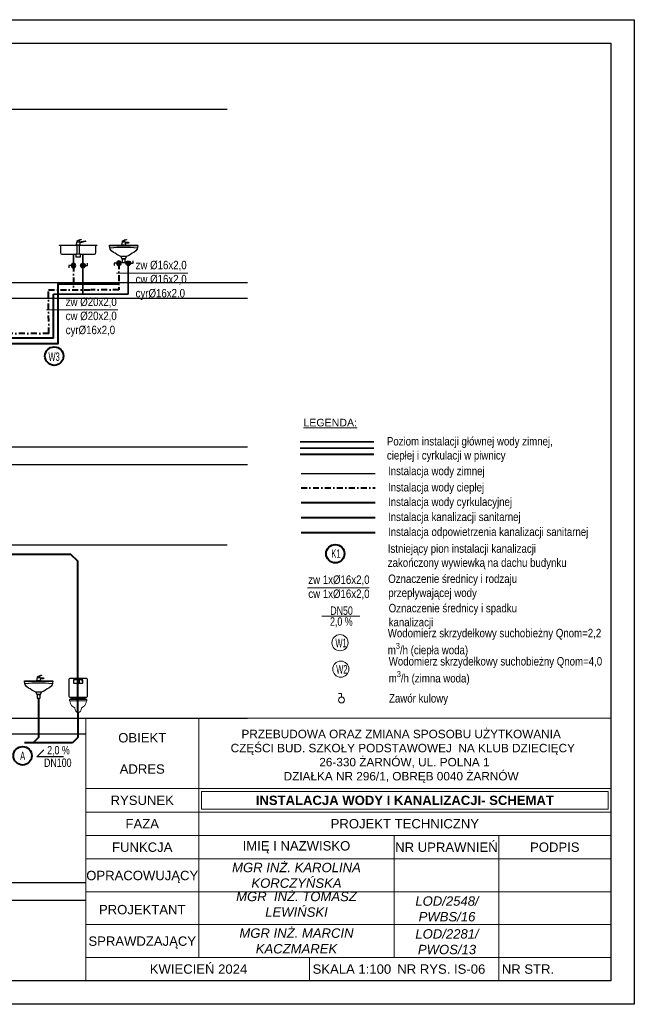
# Model space of a CAD drawing. Header units: millimetres. Extents: x 168402 to 202341, y 205146 to 229271.
# Tile 12 of 56: x 170060 to 171372, y 214673 to 216773. Entities that reach past the tile are written whole.
import ezdxf
from ezdxf.lldxf.tags import DXFTag

# ---------------------------------------------------------------- set-up
doc = ezdxf.new("R2010")
doc.units = ezdxf.units.MM
doc.linetypes.add('DASHDOT', pattern=[25.4, 12.7, -6.35, 0, -6.35])
doc.linetypes.add('DASHED', pattern=[19.05, 12.7, -6.35])
doc.layers.get('0').update_dxf_attribs({"lineweight": 0})
for name, color, linetype, lineweight in [('_IS_ks_opis', 154, 'Continuous', 13), ('_IS_ks_woda zimna', 5, 'Continuous', 30), ('_woda.ciepła', 1, 'DASHED', 35), ('_woda.urzadzenia', 140, 'Continuous', 18), ('_woda.zimna', 5, 'Continuous', 35), ('IS_Klimatyzator', 4, 'Continuous', 25), ('IS_Konstrukcja (Rozwinięcie)', 251, 'Continuous', 25), ('IS_Odbiornik2', 4, 'Continuous', 25), ('IS_Wanna', 4, 'Continuous', 25), ('IS_Wpust', 4, 'Continuous', 25), ('LINIA CIENKA', 7, 'Continuous', 13), ('OPISY', 251, 'Continuous', 9)]:
    doc.layers.add(name, color=color, linetype=linetype, lineweight=lineweight)
doc.layers.add('IS_Armatura_Wodociag', color=7, linetype='SOLID', true_color=0x000000)
doc.layers.add('IS_Opisy_działek_Kanalizacja', color=7, linetype='SOLID', true_color=0x000000)
for name, color, linetype in [('IS_Ciepła_woda', 1, 'DASHDOT'), ('IS_Kanalizacja_sanitarna_grawitacyjna', 15, 'SOLID'), ('IS_Zimna_woda', 5, 'SOLID')]:
    doc.layers.add(name, color=color, linetype=linetype)
doc.styles.add('NewStyle1', font='arial.ttf')
doc.styles.add('simplex', font='arial.ttf')
doc.styles.get("Standard").update_dxf_attribs({"font": 'ARIALN.TTF', "width": 0.75})
tags = doc.linetypes.add('DASH', pattern=[15, 10, -5]).pattern_tags.tags
tags[6:7] = [DXFTag(74, 4), DXFTag(75, 0), DXFTag(340, '0'), DXFTag(46, 0.0), DXFTag(50, 0.0), DXFTag(44, 0.0), DXFTag(45, 0.0)]
tags[4:5] = [DXFTag(74, 4), DXFTag(75, 0), DXFTag(340, '0'), DXFTag(46, 0.0), DXFTag(50, 0.0), DXFTag(44, 0.0), DXFTag(45, 0.0)]
tags = doc.linetypes.add('SOLID', pattern=[10, 10, 0]).pattern_tags.tags
tags[6:7] = [DXFTag(74, 4), DXFTag(75, 0), DXFTag(340, '0'), DXFTag(46, 0.0), DXFTag(50, 0.0), DXFTag(44, 0.0), DXFTag(45, 0.0)]
tags[4:5] = [DXFTag(74, 4), DXFTag(75, 0), DXFTag(340, '0'), DXFTag(46, 0.0), DXFTag(50, 0.0), DXFTag(44, 0.0), DXFTag(45, 0.0)]

# ---------------------------------------------------------------- blocks, each defined once
blk = doc.blocks.new('16_SANInstalationLeafType_Zlewozmywak2K_00000000-0000-0000-0000-000000000000_ExportItem')
at = {"layer": 'IS_Wpust', "lineweight": -2, "extrusion": (0, 0, -1)}
blk.add_lwpolyline([(0.4, 0.125), (-0.4, 0.125), (-0.4, 0.115), (0.4, 0.115)], close=True, dxfattribs=at)
at = {"layer": 'IS_Wpust', "lineweight": -2}
blk.add_lwpolyline([(-0.05, -0.065), (-0.05, -0.125), (0.05, -0.125), (0.05, -0.065)], close=True, dxfattribs=at)
for points in [[(-0.38, 0.115), (-0.38, 0.04), (-0.38, 0.07), (-0.38, -0.035), (-0.38, -0.055), (-0.37, -0.065), (-0.35, -0.065), (-0.2, -0.065), (-0.24, -0.065), (-0.05, -0.065), (-0.03, -0.065), (-0.02, -0.055), (-0.02, -0.035), (-0.02, 0.035), (-0.02, 0.01), (-0.02, 0.115)], [(0.02, 0.115), (0.02, 0.04), (0.02, 0.07), (0.02, -0.035), (0.02, -0.055), (0.03, -0.065), (0.05, -0.065), (0.2, -0.065), (0.16, -0.065), (0.35, -0.065), (0.37, -0.065), (0.38, -0.055), (0.38, -0.035), (0.38, 0.035), (0.38, 0.01), (0.38, 0.115)]]:
    blk.add_open_spline(points, degree=3, knots=[0, 0, 0, 0, 1, 1, 1, 2, 2, 2, 3, 3, 3, 4, 4, 4, 5, 5, 5, 5], dxfattribs=at)
blk = doc.blocks.new('16_SANInstalationLeafType_BateriaStojacaRuchWyl_00000000-0000-0000-0000-000000000000_ExportItem')
at = {"layer": 'IS_Odbiornik2', "lineweight": -2, "extrusion": (0, 0, -1)}
blk.add_lwpolyline([(0.018, -0.06), (0.003, 0.01), (-0.042, 0.01), (-0.172, 0.035), (-0.182, 0.02), (-0.182, 0.015), (-0.182, 0.015), (-0.167, 0.01), (-0.167, 0.015), (-0.052, -0.02), (-0.062, -0.06)], close=True, dxfattribs=at)
at = {"layer": 'IS_Odbiornik2', "lineweight": -2, "extrusion": (-0.316228, 0.948683, 0), "elevation": -0.039}
blk.add_lwpolyline([(-0.179, 0), (-0.163, 0)], dxfattribs=at)
at = {"layer": 'IS_Odbiornik2', "lineweight": -2}
blk.add_open_spline([(-0.003, 0.01), (-0.003, 0.02), (-0.003, 0.03), (0.002, 0.035), (0.012, 0.04), (0.072, 0.06), (0.082, 0.06), (0.087, 0.06), (0.087, 0.055), (0.082, 0.055), (0.062, 0.05), (0.052, 0.045), (0.047, 0.04), (0.042, 0.035), (0.042, 0.03), (0.042, 0.01)], degree=3, knots=[0, 0, 0, 0, 1, 1, 1, 2, 2, 2, 3, 3, 3, 4, 4, 4, 5, 5, 5, 5], dxfattribs=at)
blk = doc.blocks.new('16_SANInstalationLeafType_UmywalkaPojedyncza_00000000-0000-0000-0000-000000000000_ExportItem')
at = {"layer": 'IS_Wanna', "lineweight": -2, "extrusion": (0, 1, 0), "elevation": 0.175}
blk.add_lwpolyline([(0.3, 0), (-0.3, 0)], dxfattribs=at)
at = {"layer": 'IS_Wanna', "lineweight": -2}
for points in [[(-0.06, -0.055), (-0.04, -0.105), (0.04, -0.105), (0.06, -0.055)], [(-0.03, -0.105), (-0.03, -0.185), (0.03, -0.185), (0.03, -0.105)]]:
    blk.add_lwpolyline(points, close=True, dxfattribs=at)
blk.add_open_spline([(-0.3, 0.17), (-0.3, 0.12), (-0.29, 0.07), (-0.215, 0.03), (-0.175, 0.015), (-0.125, -0.04), (-0.06, -0.055), (-0.025, -0.055), (0.01, -0.055), (0.06, -0.055), (0.13, -0.04), (0.175, 0.015), (0.215, 0.03), (0.29, 0.07), (0.3, 0.12), (0.3, 0.175), (0.3, 0.185), (0.3, 0.185), (0.29, 0.185), (0.04, 0.185), (-0.05, 0.185), (-0.29, 0.185), (-0.3, 0.185), (-0.3, 0.185), (-0.3, 0.17)], degree=3, knots=[0, 0, 0, 0, 1, 1, 1, 2, 2, 2, 3, 3, 3, 4, 4, 4, 5, 5, 5, 6, 6, 6, 7, 7, 7, 8, 8, 8, 8], dxfattribs=at)
blk.add_open_spline([(-0.285, 0.125), (-0.1, 0.15), (0.11, 0.15), (0.28, 0.125)], degree=3, dxfattribs=at)
blk = doc.blocks.new('16_SANInstalationLeafType_BateriaStojaca_00000000-0000-0000-0000-000000000000_ExportItem')
at = {"layer": 'IS_Odbiornik2', "lineweight": -2, "extrusion": (0, 0, -1)}
blk.add_lwpolyline([(0.04078, -0.06), (0.02578, 0.01), (-0.01922, 0.01), (-0.10422, 0.005), (-0.10922, -0.01), (-0.09922, -0.015), (-0.09922, -0.02), (-0.08422, -0.02), (-0.08422, -0.015), (-0.02922, -0.02), (-0.03922, -0.06)], close=True, dxfattribs=at)
at = {"layer": 'IS_Odbiornik2', "lineweight": -2, "extrusion": (0, 1, 0), "elevation": -0.015}
blk.add_lwpolyline([(-0.09922, 0), (-0.08422, 0)], dxfattribs=at)
at = {"layer": 'IS_Odbiornik2', "lineweight": -2}
blk.add_open_spline([(-0.02578, 0.01), (-0.02578, 0.02), (-0.02578, 0.03), (-0.02078, 0.035), (-0.01078, 0.04), (0.04922, 0.06), (0.05922, 0.06), (0.06422, 0.06), (0.06422, 0.055), (0.05922, 0.055), (0.03922, 0.05), (0.02922, 0.045), (0.02422, 0.04), (0.01922, 0.035), (0.01922, 0.03), (0.01922, 0.01)], degree=3, knots=[0, 0, 0, 0, 1, 1, 1, 2, 2, 2, 3, 3, 3, 4, 4, 4, 5, 5, 5, 5], dxfattribs=at)
blk = doc.blocks.new('16_SANInstalationLeafType_MiskaUstWiszaca_00000000-0000-0000-0000-000000000000_ExportItem')
at = {"layer": 'IS_Klimatyzator', "lineweight": -2}
for points, knots in [([(-0.175, 0.125), (-0.185, 0.125), (-0.185, 0.125), (-0.185, 0.11), (-0.185, 0.1), (-0.185, 0.095), (-0.175, 0.095), (-0.175, 0.01), (-0.125, -0.025), (-0.07, -0.055), (-0.07, -0.115), (-0.035, -0.15), (0, -0.15), (0.035, -0.15), (0.07, -0.115), (0.07, -0.055), (0.12, -0.025), (0.175, 0.01), (0.175, 0.095), (0.185, 0.095), (0.185, 0.1), (0.185, 0.11), (0.185, 0.125), (0.185, 0.125), (0.175, 0.125), (0.05, 0.125), (-0.07, 0.125), (-0.175, 0.125)], [0, 0, 0, 0, 1, 1, 1, 2, 2, 2, 3, 3, 3, 4, 4, 4, 5, 5, 5, 6, 6, 6, 7, 7, 7, 8, 8, 8, 9, 9, 9, 9]), ([(-0.175, 0.125), (-0.17, 0.14), (-0.16, 0.15), (-0.15, 0.15), (0.02, 0.15), (-0.025, 0.15), (0.15, 0.15), (0.16, 0.15), (0.17, 0.14), (0.175, 0.125)], [0, 0, 0, 0, 1, 1, 1, 2, 2, 2, 3, 3, 3, 3])]:
    blk.add_open_spline(points, degree=3, knots=knots, dxfattribs=at)
blk.add_open_spline([(-0.175, 0.095), (-0.055, 0.1), (0.06, 0.1), (0.175, 0.095)], degree=3, dxfattribs=at)
blk = doc.blocks.new('16_SANInstalationLeafType_SpluczkaUstepowaWlotSrodekPodtynk_00000000-0000-0000-0000-000000000000_ExportItem')
at = {"layer": 'IS_Odbiornik2', "lineweight": -2, "extrusion": (1, 0, 0)}
for points, elevation in [([(0.225, 0), (0.225, 0), (0.225, 0)], 0.15), ([(0.195, 0), (0.125, 0)], 0.025), ([(-0.175, 0), (-0.225, 0)], -0.03), ([(-0.175, 0), (-0.225, 0)], 0.03)]:
    blk.add_lwpolyline(points, dxfattribs=dict(at, elevation=elevation))
at = {"layer": 'IS_Odbiornik2', "lineweight": -2}
for points, knots in [([(0.15, 0.225), (0.2, 0.225), (0.2, 0.225), (0.2, 0.175), (0.2, 0.075), (0.2, 0.025), (0.2, -0.125), (0.2, -0.175), (0.2, -0.175), (0.15, -0.175), (0.05, -0.175), (0, -0.175), (-0.15, -0.175), (-0.2, -0.175), (-0.2, -0.175), (-0.2, -0.125), (-0.2, -0.025), (-0.2, 0.075), (-0.2, 0.175), (-0.2, 0.225), (-0.2, 0.225), (-0.15, 0.225), (-0.05, 0.225), (0.05, 0.225), (0.15, 0.225)], [0, 0, 0, 0, 1, 1, 1, 2, 2, 2, 3, 3, 3, 4, 4, 4, 5, 5, 5, 6, 6, 6, 7, 7, 7, 8, 8, 8, 8]), ([(-0.1, 0.175), (-0.1, 0.195), (-0.1, 0.195), (-0.08, 0.195), (-0.02, 0.195), (0, 0.195), (0.08, 0.195), (0.1, 0.195), (0.1, 0.195), (0.1, 0.175), (0.1, 0.16), (0.1, 0.16), (0.1, 0.145), (0.1, 0.125), (0.1, 0.125), (0.08, 0.125), (0.01, 0.125), (0.01, 0.125), (-0.08, 0.125), (-0.1, 0.125), (-0.1, 0.125), (-0.1, 0.145), (-0.1, 0.16), (-0.1, 0.16), (-0.1, 0.175)], [0, 0, 0, 0, 1, 1, 1, 2, 2, 2, 3, 3, 3, 4, 4, 4, 5, 5, 5, 6, 6, 6, 7, 7, 7, 8, 8, 8, 8]), ([(-0.005, 0.19), (-0.005, 0.185), (-0.01, 0.18), (-0.01, 0.175), (-0.01, 0.175), (-0.01, 0.17), (-0.005, 0.17), (0, 0.17), (0, 0.175), (0, 0.175), (0, 0.18), (-0.005, 0.185), (-0.005, 0.19)], [0, 0, 0, 0, 1, 1, 1, 2, 2, 2, 3, 3, 3, 4, 4, 4, 4]), ([(0.005, 0.18), (0.005, 0.175), (0, 0.17), (0, 0.165), (0, 0.165), (0, 0.16), (0.005, 0.16), (0.01, 0.16), (0.01, 0.165), (0.01, 0.165), (0.01, 0.17), (0.005, 0.175), (0.005, 0.18)], [0, 0, 0, 0, 1, 1, 1, 2, 2, 2, 3, 3, 3, 4, 4, 4, 4]), ([(0.015, 0.19), (0.015, 0.185), (0.01, 0.18), (0.01, 0.175), (0.01, 0.175), (0.01, 0.17), (0.015, 0.17), (0.02, 0.17), (0.02, 0.175), (0.02, 0.175), (0.02, 0.18), (0.015, 0.185), (0.015, 0.19)], [0, 0, 0, 0, 1, 1, 1, 2, 2, 2, 3, 3, 3, 4, 4, 4, 4]), ([(0.085, 0.19), (0.085, 0.185), (0.08, 0.18), (0.08, 0.175), (0.08, 0.175), (0.08, 0.17), (0.085, 0.17), (0.09, 0.17), (0.09, 0.175), (0.09, 0.175), (0.09, 0.18), (0.085, 0.185), (0.085, 0.19)], [0, 0, 0, 0, 1, 1, 1, 2, 2, 2, 3, 3, 3, 4, 4, 4, 4])]:
    blk.add_open_spline(points, degree=3, knots=knots, dxfattribs=at)
blk = doc.blocks.new('zawór odcinający')
at = {"layer": '_woda.urzadzenia', "color": 7}
blk.add_line((50, 0), (109, 0), dxfattribs=at)
at = {"layer": '_woda.urzadzenia', "color": 7, "linetype": 'SOLID'}
blk.add_line((109, 0), (109, -50), dxfattribs=at)
blk.add_ellipse((0, 0), major_axis=(0, -50), ratio=1, dxfattribs=at)

msp = doc.modelspace()

# ---------------------------------------------------------------- hatches: boundary and pattern name
at = {"layer": 'IS_Armatura_Wodociag', "ltscale": 10}
h = msp.add_hatch(color=256, dxfattribs=at)
edge = h.paths.add_edge_path()
edge.add_ellipse((170271.7, 216253.3), major_axis=(0, 5), ratio=1, start_angle=0, end_angle=360, ccw=False)
h = msp.add_hatch(color=256, dxfattribs=at)
edge = h.paths.add_edge_path()
edge.add_ellipse((170291.7, 216253.3), major_axis=(-5, 0), ratio=1, start_angle=0, end_angle=360)
h = msp.add_hatch(color=256, dxfattribs=at)
edge = h.paths.add_edge_path()
edge.add_ellipse((170174.7, 216248.3), major_axis=(0, 5), ratio=1, start_angle=0, end_angle=360, ccw=False)
h = msp.add_hatch(color=256, dxfattribs=at)
edge = h.paths.add_edge_path()
edge.add_ellipse((170194.7, 216248.3), major_axis=(-5, 0), ratio=1, start_angle=0, end_angle=360)

# ---------------------------------------------------------------- linework, layer by layer
at = {"lineweight": -3, "ltscale": 4}
for points in [[(171371.7, 216772.8), (171371.7, 214672.8), (168401.7, 214672.8), (168401.7, 216772.8)], [(171321.7, 216722.8), (171321.7, 214722.8), (168501.7, 214722.8), (168501.7, 216722.8)]]:
    msp.add_lwpolyline(points, close=True, dxfattribs=at)
at = {"color": 252, "linetype": 'DASHED', "lineweight": -3, "ltscale": 2, "const_width": 4}
for points in [[(170658, 215872.4), (170816, 215872.4)], [(170658, 215859), (170816, 215859)], [(170658, 215845.7), (170816, 215845.7)]]:
    msp.add_lwpolyline(points, dxfattribs=at)
at = {"ltscale": 4}
for centre in [(170743.5, 215444), (170745.2, 215387.7)]:
    msp.add_circle(centre, 17.2, dxfattribs=at)
at = {"layer": '_IS_ks_opis', "color": 0}
for p, q in [((170266.6, 216232.4), (170418.8, 216232.3)), ((170117.4, 216153.9), (170269.6, 216153.9))]:
    msp.add_line(p, q, dxfattribs=at)
msp.add_lwpolyline([(170674, 215561.4), (170806, 215561.4)], dxfattribs=at)
at = {"layer": '_IS_ks_woda zimna'}
msp.add_line((170660.4, 215805.1), (170818.5, 215805.1), dxfattribs=at)
at = {"layer": '_woda.ciepła', "ltscale": 100}
msp.add_line((170174.7, 216253.3), (170174.7, 216273), dxfattribs=at)
at = {"layer": '_woda.zimna'}
msp.add_line((170194.7, 216253.3), (170194.7, 216273), dxfattribs=at)
for points in [[(170131.9, 216187.1), (170194.7, 216187.1), (170194.7, 216248.3)], [(170291.7, 216253.3), (170291.7, 216187.1)], [(170194.7, 216187.1), (170291.7, 216187.1)]]:
    msp.add_lwpolyline(points, dxfattribs=at)
at = {"layer": 'IS_Armatura_Wodociag', "ltscale": 10}
for p, q in [((170301.7, 216253.3), (170301.7, 216258.3)), ((170169.7, 216248.3), (170164.7, 216248.3)), ((170164.7, 216248.3), (170164.7, 216243.3)), ((170199.7, 216248.3), (170204.7, 216248.3)), ((170204.7, 216248.3), (170204.7, 216253.3)), ((170266.7, 216253.3), (170261.7, 216253.3)), ((170261.7, 216253.3), (170261.7, 216248.3)), ((170296.7, 216253.3), (170301.7, 216253.3))]:
    msp.add_line(p, q, dxfattribs=at)
at = {"layer": 'IS_Armatura_Wodociag', "ltscale": 10, "extrusion": (0, 0, -1)}
for centre in [(170271.7, 216253.3), (170174.7, 216248.3)]:
    msp.add_ellipse(centre, major_axis=(-5, 0), ratio=1, dxfattribs=at)
at = {"layer": 'IS_Armatura_Wodociag', "ltscale": 10}
for centre in [(170291.7, 216253.3), (170194.7, 216248.3)]:
    msp.add_ellipse(centre, major_axis=(-5, 0), ratio=1, dxfattribs=at)
at = {"layer": 'IS_Ciepła_woda', "lineweight": 40}
msp.add_line((170660.4, 215774), (170818.5, 215774), dxfattribs=at)
for points in [[(170174.7, 216248.3), (170174.7, 216197)], [(170271.7, 216253.3), (170271.7, 216197)], [(170121.9, 216103.6), (170121.2, 216197)], [(170121.2, 216197), (170211.9, 216197), (170211.9, 216197)], [(170271.7, 216197), (170211.9, 216197)], [(170121.9, 216103.6), (170121.9, 216103.6), (169879.1, 216103.6)]]:
    msp.add_lwpolyline(points, dxfattribs=at)
at = {"layer": 'IS_Kanalizacja_sanitarna_grawitacyjna', "lineweight": 40, "ltscale": 0.1}
msp.add_line((170660.4, 215710.9), (170818.5, 215710.9), dxfattribs=at)
at = {"layer": 'IS_Kanalizacja_sanitarna_grawitacyjna', "linetype": 'DASH', "lineweight": 40}
msp.add_line((170660.4, 215678.9), (170818.5, 215678.9), dxfattribs=at)
msp.add_lwpolyline([(170183.8, 215295.4), (170183.8, 215617.6), (170169, 215632.4), (168855, 215632.4), (168831.8, 215615.6)], dxfattribs=at)
at = {"layer": 'IS_Kanalizacja_sanitarna_grawitacyjna', "lineweight": 40, "ltscale": 0.1}
for points in [[(170100.3, 215325.8), (170100.3, 215242.2), (170088.8, 215230.8)], [(170183.8, 215295.4), (170183.8, 215242.2), (170172.3, 215230.8)], [(170172.3, 215230.8), (170069.9, 215230.8)]]:
    msp.add_lwpolyline(points, dxfattribs=at)
msp.add_circle((170733.5, 215633.8), 19.6, dxfattribs=at)
at = {"layer": 'IS_Kanalizacja_sanitarna_grawitacyjna', "color": 0, "lineweight": 40, "ltscale": 0.1}
msp.add_circle((170066.1, 215202.9), 19.7, dxfattribs=at)
at = {"layer": 'IS_Konstrukcja (Rozwinięcie)'}
for p, q in [((168734.7, 216212), (170546.4, 216212)), ((168734.7, 216179), (170546.4, 216179)), ((168734.7, 215862), (170546.4, 215862)), ((168734.7, 215824), (170546.4, 215824)), ((168734.7, 215282.8), (170546.4, 215282.8)), ((168734.7, 215249.8), (170200.7, 215249.8)), ((168734.7, 214932.8), (170200.7, 214932.8)), ((168734.7, 214894.8), (170200.7, 214894.8))]:
    msp.add_line(p, q, dxfattribs=at)
for points in [[(168734.7, 216582), (168734.7, 216582), (170503, 216582)], [(168734.7, 215652.8), (168734.7, 215652.8), (170503, 215652.8)]]:
    msp.add_lwpolyline(points, dxfattribs=at)
at = {"layer": 'IS_Opisy_działek_Kanalizacja', "lineweight": 20, "ltscale": 0.1}
msp.add_line((170705, 215500.3), (170785.7, 215500.3), dxfattribs=at)
at = {"layer": 'IS_Opisy_działek_Kanalizacja', "ltscale": 0.1}
msp.add_lwpolyline([(170153.4, 215200.4), (170096.6, 215200.4), (170111.5, 215215.3)], dxfattribs=at)
at = {"layer": 'IS_Zimna_woda', "color": 6, "lineweight": 40, "ltscale": 0.1}
msp.add_line((170660.4, 215742.9), (170818.5, 215742.9), dxfattribs=at)
at = {"layer": 'IS_Zimna_woda', "color": 6, "linetype": 'Continuous', "lineweight": 40, "ltscale": 0.1}
for points in [[(169899.1, 216082.2), (170141.9, 216082.2), (170141.9, 216209.3)], [(170141.9, 216197), (170141.9, 216209.3), (170271.7, 216209.3)]]:
    msp.add_lwpolyline(points, dxfattribs=at)
at = {"layer": 'IS_Zimna_woda', "lineweight": 40, "ltscale": 0.1}
for points in [[(170131.9, 216093.6), (170131.9, 216187.1)], [(170131.9, 216093.6), (170131.9, 216093.6), (169889.1, 216093.6)]]:
    msp.add_lwpolyline(points, dxfattribs=at)
at = {"layer": 'IS_Zimna_woda', "linetype": 'Continuous', "lineweight": 40, "ltscale": 0.1}
msp.add_circle((170133.5, 216055.3), 19.7, dxfattribs=at)
at = {"layer": 'LINIA CIENKA', "color": 0}
for p, q in [((170200.7, 214722.8), (170200.7, 215282.8)), ((170200.7, 215282.8), (171321.7, 215282.8)), ((170442.1, 214772.8), (170442.1, 215282.8)), ((171321.7, 214722.8), (171321.7, 215282.8)), ((170200.7, 215132.8), (171321.7, 215132.8)), ((170200.7, 215132.8), (171321.7, 215132.8)), ((170448.1, 215088.8), (170448.1, 215126.8)), ((170448.1, 215126.8), (171315.7, 215126.8)), ((171315.7, 215126.8), (171315.7, 215088.8)), ((170200.7, 215082.8), (171321.7, 215082.8)), ((170448.1, 215088.8), (171315.7, 215088.8)), ((170200.7, 215032.8), (171321.7, 215032.8)), ((170859.1, 214772.8), (170859.1, 215032.8)), ((171082.2, 214722.8), (171082.2, 215032.8)), ((170200.7, 214982.8), (171321.7, 214982.8)), ((170200.7, 214912.8), (171321.7, 214912.8)), ((170200.7, 214842.8), (171321.7, 214842.8)), ((170442.1, 214842.8), (171321.7, 214842.8)), ((170200.7, 214772.8), (171321.7, 214772.8)), ((170678.7, 214772.8), (170678.7, 214722.8)), ((170200.7, 214722.8), (171321.7, 214722.8))]:
    msp.add_line(p, q, dxfattribs=at)

# ---------------------------------------------------------------- block references
at = {"color": 5, "xscale": 100, "yscale": 100, "zscale": 100}
msp.add_blockref('16_SANInstalationLeafType_MiskaUstWiszaca_00000000-0000-0000-0000-000000000000_ExportItem', (170184.6, 215310.3), dxfattribs=at)
at = {"layer": '_woda.urzadzenia', "color": 0, "xscale": -0.125, "yscale": 0.125, "zscale": 0.125, "rotation": 269.9999999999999}
msp.add_blockref('zawór odcinający', (170746.9, 215321.8), dxfattribs=at)
at = {"layer": 'IS_Odbiornik2', "xscale": 100, "yscale": 100, "zscale": 100}
for name, p in [('16_SANInstalationLeafType_BateriaStojacaRuchWyl_00000000-0000-0000-0000-000000000000_ExportItem', (170182.5, 216298)), ('16_SANInstalationLeafType_BateriaStojaca_00000000-0000-0000-0000-000000000000_ExportItem', (170281.7, 216298)), ('16_SANInstalationLeafType_BateriaStojaca_00000000-0000-0000-0000-000000000000_ExportItem', (170100.3, 215368.8)), ('16_SANInstalationLeafType_SpluczkaUstepowaWlotSrodekPodtynk_00000000-0000-0000-0000-000000000000_ExportItem', (170184.6, 215345.3))]:
    msp.add_blockref(name, p, dxfattribs=at)
at = {"layer": 'IS_Wanna', "xscale": 100, "yscale": 100, "zscale": 100}
for p in [(170281.7, 216273.5), (170100.3, 215344.3)]:
    msp.add_blockref('16_SANInstalationLeafType_UmywalkaPojedyncza_00000000-0000-0000-0000-000000000000_ExportItem', p, dxfattribs=at)
at = {"layer": 'IS_Wpust', "xscale": 100, "yscale": 100, "zscale": 100}
msp.add_blockref('16_SANInstalationLeafType_Zlewozmywak2K_00000000-0000-0000-0000-000000000000_ExportItem', (170184.7, 216279.5), dxfattribs=at)

# ---------------------------------------------------------------- texts
at = {"ltscale": 4, "char_height": 18, "width": 7.087, "attachment_point": 1}
for s, insert in [('W1', (170733.7, 215452.5)), ('W2', (170735.4, 215396.2))]:
    msp.add_mtext(s, dxfattribs=dict(at, insert=insert))
at = {"layer": '_IS_ks_opis', "color": 0, "char_height": 18, "attachment_point": 4, "style": 'NewStyle1'}
for s, insert, width in [('{\\fArial Narrow|b0|i0|c238|p34;zw \\fArial Narrow|b0|i0|c0|p34;%%C\\fArial Narrow|b0|i0|c238|p34;16x2,0\\Pcw \\fArial Narrow|b0|i0|c0|p34;%%C\\fArial Narrow|b0|i0|c238|p34;16x2,0\\Pcyr\\fArial Narrow|b0|i0|c0|p34;%%C\\fArial Narrow|b0|i0|c238|p34;16x2,0}', (170307.3, 216216.8), 117.087), ('{\\fArial Narrow|b0|i0|c238|p34;zw \\fArial Narrow|b0|i0|c0|p34;%%C\\fArial Narrow|b0|i0|c238|p34;20x2,0\\Pcw \\fArial Narrow|b0|i0|c0|p34;%%C\\fArial Narrow|b0|i0|c238|p34;20x2,0\\Pcyr\\fArial Narrow|b0|i0|c0|p34;%%C\\fArial Narrow|b0|i0|c238|p34;16x2,0}', (170158.1, 216138.4), 117.087), ('{\\fArial Narrow|b0|i0|c238|p34;zw 1x%%C16x2,0\\Pcw 1x%%C16x2,0}', (170675.9, 215561.8), 187.989)]:
    msp.add_mtext(s, dxfattribs=dict(at, insert=insert, width=width))
at = {"layer": '_IS_ks_opis', "color": 7, "attachment_point": 4, "style": 'NewStyle1'}
for s, insert, char_height, width in [('{\\LLEGENDA:}', (170665.4, 215913.4), 16.2, 187.989), ('{\\fArial Narrow|b0|i0|c238|p34;Poziom instalacji głównej wody zimnej, ciepłej i cyrkulacji w piwnicy}', (170843.6, 215856), 18, 402.184), ('{\\fArial Narrow|b0|i0|c238|p34;Instalacja wody zimnej}', (170846, 215807.6), 18, 402.184), ('{\\fArial Narrow|b0|i0|c238|p34;Instalacja wody ciepłej}', (170846, 215772.9), 18, 426.231), ('{\\fArial Narrow|b0|i0|c238|p34;Instalacja wody cyrkulacyjnej}', (170846, 215741.8), 18, 426.231), ('{\\fArial Narrow|b0|i0|c238|p34;Instalacja kanalizacji sanitarnej}', (170846, 215709.8), 18, 426.231), ('{\\fArial Narrow|b0|i0|c238|p34;Instalacja odpowietrzenia kanalizacji sanitarnej}', (170846, 215677.9), 18, 426.231), ('{\\fArial Narrow|b0|i0|c238|p34;Istniejący pion instalacji kanalizacji zakończony wywiewką na dachu budynku}', (170845.5, 215627.1), 18, 426.231), ('{\\fArial Narrow|b0|i0|c238|p34;Oznaczenie średnicy i rodzaju przepływającej wody}', (170846.5, 215562.7), 18, 329.893), ('{\\fArial Narrow|b0|i0|c238|p34;Oznaczenie średnicy i spadku kanalizacji}', (170847.4, 215500.1), 18, 349.734), ('\\A1;{\\fArial Narrow|b0|i0|c238|p34;Wodomierz skrzydełkowy suchobieżny Qnom=2,2 m{\\H0.7x;\\S3^ ;}/h (ciepła woda)}', (170845.5, 215443.8), 18, 423.447), ('\\A1;{\\fArial Narrow|b0|i0|c238|p34;Wodomierz skrzydełkowy suchobieżny Qnom=4,0 m{\\H0.7x;\\S3^ ;}/h (zimna woda)}', (170847.5, 215383.6), 18, 423.447), ('\\A1;{\\fArial Narrow|b0|i0|c238|p34;Zawór kulowy}', (170848.1, 215322.7), 18, 423.447)]:
    msp.add_mtext(s, dxfattribs=dict(at, insert=insert, char_height=char_height, width=width))
at = {"layer": 'IS_Kanalizacja_sanitarna_grawitacyjna', "lineweight": 40, "ltscale": 0.1, "insert": (170725, 215643.1), "char_height": 18, "width": 19.657, "attachment_point": 1}
msp.add_mtext('K1', dxfattribs=at)
at = {"layer": 'IS_Kanalizacja_sanitarna_grawitacyjna', "color": 0, "lineweight": 40, "ltscale": 0.1, "insert": (170060.8, 215211.7), "char_height": 18, "width": 19.657, "attachment_point": 1}
msp.add_mtext('A', dxfattribs=at)
at = {"layer": 'IS_Opisy_działek_Kanalizacja', "ltscale": 0.1}
for s, insert, char_height, attachment_point in [('{\\fArial|b0|i0|c0|p0;\\H1.315789x;DN50\\H0.76x; }', (170722.7, 215503.2), 13.68, 7), ('{\\fArial|b0|i0|c0|p0;2,0 %}', (170722.2, 215498.2), 18, 1), ('{\\fArial|b0|i0|c0|p0;2,0 %}', (170118.5, 215223.8), 18, 1), ('{\\fArial|b0|i0|c0|p0;DN100}', (170111.8, 215178.8), 18, 7)]:
    msp.add_mtext(s, dxfattribs=dict(at, insert=insert, char_height=char_height, attachment_point=attachment_point))
at = {"layer": 'IS_Zimna_woda', "linetype": 'Continuous', "lineweight": 40, "ltscale": 0.1, "insert": (170121.2, 216063.2), "char_height": 18, "width": 19.657, "attachment_point": 1}
msp.add_mtext('W3', dxfattribs=at)
at = {"layer": 'OPISY', "color": 0, "style": 'simplex'}
for s, insert, char_height, width, attachment_point in [('\\pxqc;OBIEKT\\P\\PADRES', (170321.4, 215207.8), 20, 241.342, 5), ('\\A1;PRZEBUDOWA ORAZ ZMIANA SPOSOBU UŻYTKOWANIA\\P CZĘŚCI BUD. SZKOŁY PODSTAWOWEJ  NA KLUB DZIECIĘCY  \\P  26-330 ŻARNÓW, UL. POLNA 1\\PDZIAŁKA NR 296/1, OBRĘB 0040 ŻARNÓW', (170874, 215201.6), 18, 879.644, 5), ('\\pxqc;RYSUNEK', (170321.4, 215107.8), 20, 241.342, 5), ('{\\fArial|b1|i0|c238|p34;INSTALACJA WODY I KANALIZACJI- SCHEMAT}', (170881.9, 215107.8), 20, 867.644, 5), ('\\pxqc;FAZA', (170321.4, 215057.8), 20, 241.342, 5), ('\\pxqc;PROJEKT TECHNICZNY', (170881.9, 215057.8), 20, 867.644, 5), ('\\pxqc;IMIĘ I NAZWISKO', (170650.6, 215007.8), 20, 417.04, 5), ('\\pxqc;NR UPRAWNIEŃ', (170970.7, 215007.8), 20, 223.13, 5), ('\\pxqc;FUNKCJA', (170321.4, 215007.8), 20, 241.342, 5), ('\\pxqc;PODPIS', (171202, 215007.8), 20, 239.474, 5), ('\\pxqc;{\\fArial|b0|i1|c238|p34;MGR INŻ. KAROLINA KORCZYŃSKA}', (170650.6, 214947.8), 20, 417.04, 5), ('\\pxqc;OPRACOWUJĄCY', (170321.4, 214944.6), 20, 241.342, 5), ('\\pxqc;{\\fArial|b0|i1|c238|p34;MGR  INŻ. TOMASZ\\PLEWIŃSKI}', (170442.1, 214912.8), 20, 417.04, 1), ('\\pxqc;{\\fArial|b0|i1|c238|p34;LOD/2548/\\PPWBS/16}', (170971.9, 214876.2), 20, 223.13, 5), ('\\pxqc;PROJEKTANT', (170321.4, 214874.6), 20, 241.342, 5), ('\\pxqc;{\\fArial|b0|i1|c238|p34;MGR INŻ. MARCIN\\PKACZMAREK}', (170650.6, 214807.8), 20, 417.04, 5), ('\\pxqc;{\\fArial|b0|i1|c238|p34;LOD/2281/\\PPWOS/13}', (170971.9, 214806.2), 20, 223.13, 5), ('\\pxqc;SPRAWDZAJĄCY', (170321.4, 214804.6), 20, 241.342, 5), ('\\pxqc;KWIECIEŃ 2024', (170441.5, 214747.8), 20, 236.581, 5), ('\\pxqc;SKALA 1:100 ', (170768.9, 214747.8), 20, 180.459, 5), ('\\pxql;NR RYS. IS-06', (170865.8, 214747.8), 20, 216.435, 4), ('\\pxql;NR STR.', (171088.9, 214747.8), 20, 232.78, 4)]:
    msp.add_mtext(s, dxfattribs=dict(at, insert=insert, char_height=char_height, width=width, attachment_point=attachment_point))

doc.saveas('drawing.dxf')
